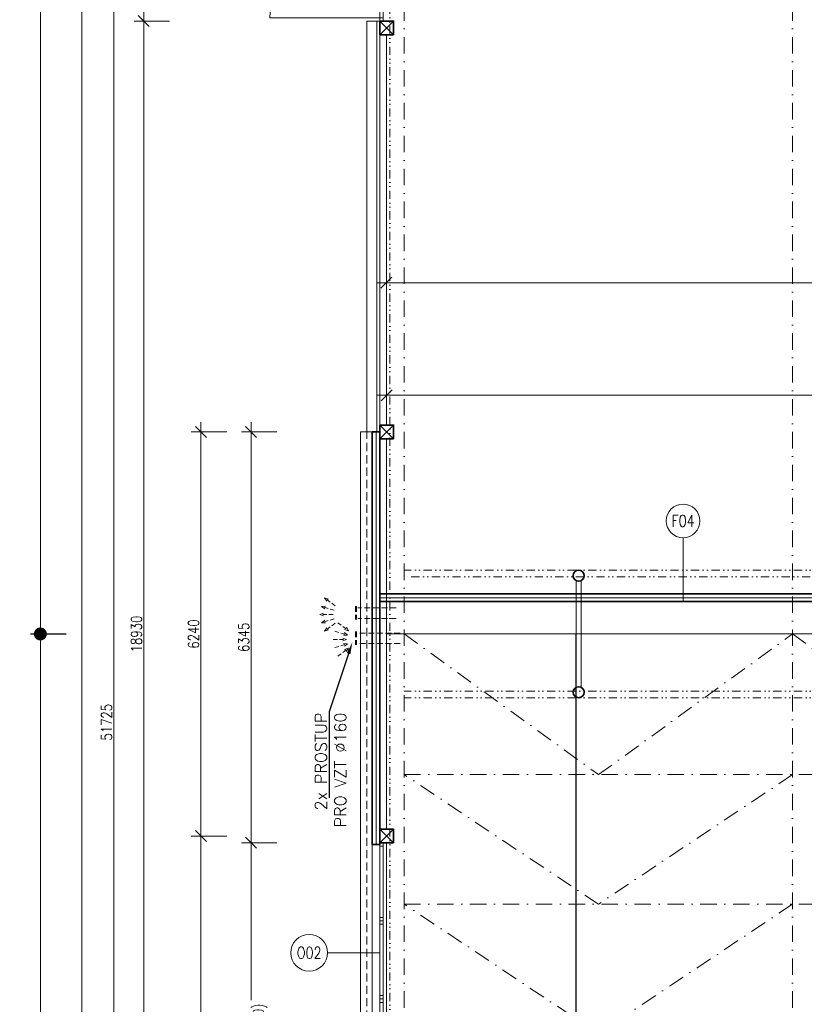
# Model space of a CAD drawing. Header units: millimetres. Extents: x -485339 to 350584, y -1189934 to 0.
# Tile 79 of 178: x -145820 to -133699, y -1023142 to -1007936. Entities that reach past the tile are written whole.
import ezdxf
from ezdxf import colors
from ezdxf.entities.mleader import LeaderData, LeaderLine
from ezdxf.enums import TextEntityAlignment as Align
from ezdxf.math import Vec2, Vec3

# ---------------------------------------------------------------- set-up
doc = ezdxf.new("R2010")
doc.units = ezdxf.units.MM
doc.header["$LTSCALE"] = 10
for name, pattern in [('DASHDOT', [25.4, 12.7, -6.35, 0, -6.35]), ('DASHED', [19.05, 12.7, -6.35]), ('DĚLICÍ2', [15.875, 6.35, -3.175, 0, -3.175, 0, -3.175]), ('ČÁRKOVANÁ', [19.05, 12.7, -6.35]), ('ČÁRKOVANÁ2', [9.525, 6.35, -3.175])]:
    doc.linetypes.add(name, pattern=pattern)
doc.layers.get('Defpoints').update_dxf_attribs({"color": 201})
for name, color, linetype, lineweight in [('1VZT', 150, 'DASHED', 18), ('N_kóty', 10, 'Continuous', 18), ('N_okna', 10, 'Continuous', 18), ('N_popis', 10, 'Continuous', 18), ('N_popis_otvory', 10, 'Continuous', 18), ('N_čáry_dělící stěna', 212, 'ČÁRKOVANÁ', 35), ('N_čáry_obv.plášt', 212, 'Continuous', 18), ('N_čáry_obv.plášt_obrys', 212, 'Continuous', 35), ('N_čáry_plné', 10, 'Continuous', 18), ('St__otvory_dveře', 40, 'Continuous', 18), ('St_kóty', 132, 'Continuous', 18), ('St_lehký obvodový plášť', 152, 'Continuous', 18), ('St_sloupy_konstrukce haly', 5, 'Continuous', 35), ('St_sloupy_opláštění_půdorys', 25, 'Continuous', 35), ('St_čáry_nad', 250, 'DĚLICÍ2', 18), ('St_čáry_osy', 250, 'DASHDOT', 18), ('St_čáry_plné', 250, 'Continuous', 18), ('St_čáry_pod', 250, 'ČÁRKOVANÁ2', 18)]:
    doc.layers.add(name, color=color, linetype=linetype, lineweight=lineweight)
doc.layers.add('_HROMOSVOD', color=251, linetype='Continuous')
doc.layers.add('St_plocha_místn', color=140, linetype='Continuous', lineweight=18, plot=False)
doc.styles.get("Standard").update_dxf_attribs({"font": 'simplex.shx', "width": 0.8})
doc.linetypes.add('ZIGZAG', pattern='A,0.00254,-5.08,[131,ltypeshp.shx,S=5.08,R=0,X=-5.08,Y=0],-10.16,[131,ltypeshp.shx,S=5.08,R=180,X=5.08,Y=0],-5.08', length=20.32254)
doc.dimstyles.new('stavebníM100', dxfattribs={"dimtxt": 165, "dimasz": 170, "dimexe": 150, "dimexo": 100, "dimgap": 30, "dimtad": 1, "dimdec": 0, "dimtxsty": 'Standard', "dimblk": 'OBLIQUE', "dimcen": -2.5, "dimdle": 150, "dimclrd": 256, "dimclre": 256, "dimclrt": 256, "dimadec": 4, "dimazin": 0, "dimtfac": 1, "dimtdec": 0, "dimtmove": 2, "dimatfit": 3, "dimldrblk": 'OBLIQUE', "dimfxl": 400, "dimfxlon": 1, "dimlwd": -1, "dimlwe": -1, "dimarcsym": 0})
doc.dimstyles.new('stavebníM100_modul', dxfattribs={"dimtxt": 250, "dimasz": 200, "dimexe": 150, "dimexo": 100, "dimgap": 30, "dimtad": 1, "dimdec": 0, "dimtxsty": 'Standard', "dimblk": 'DOT', "dimcen": -2.5, "dimdle": 150, "dimclrd": 256, "dimclre": 256, "dimclrt": 256, "dimadec": 4, "dimazin": 0, "dimtfac": 1, "dimtdec": 0, "dimtmove": 2, "dimatfit": 3, "dimldrblk": 'OBLIQUE', "dimfxl": 400, "dimfxlon": 1, "dimlwd": -1, "dimlwe": -1, "dimarcsym": 0})

# ---------------------------------------------------------------- blocks, each defined once
blk = doc.blocks.new('G$C0F2906C7')
at = {"layer": 'St_sloupy_opláštění_půdorys', "ltscale": 2}
blk.add_lwpolyline([(-105, -105), (105, -105), (105, 105), (-105, 105)], close=True, dxfattribs=at)
for points in [[(-105, 105), (105, -105)], [(105, 105), (-105, -105)]]:
    blk.add_lwpolyline(points, dxfattribs=at)
blk = doc.blocks.new('G$CD8A98CDB')
at = {"layer": 'St_sloupy_konstrukce haly', "color": 250, "lineweight": 18, "ltscale": 2}
for points in [[(-825, 0), (825, 0)], [(-825, -80), (825, -80)]]:
    blk.add_lwpolyline(points, dxfattribs=at)
at = {"layer": 'St_sloupy_konstrukce haly', "ltscale": 2}
for centre in [(-900, -40), (900, -40)]:
    blk.add_circle(centre, 85, dxfattribs=at)
blk = doc.blocks.new('*U5507')
at = {"layer": 'St_čáry_osy', "ltscale": 2}
blk.add_lwpolyline([(3000, 1000), (0, -1000), (-3000, 1000)], dxfattribs=at)
blk = doc.blocks.new('*U5506')
at = {"layer": 'Defpoints', "ltscale": 2}
for p in [(0, 0), (0, -2000), (0, -4000), (0, -6000), (0, -8000)]:
    blk.add_blockref('*U5507', p, dxfattribs=at)
blk = doc.blocks.new('G$CDBD9C03B')
at = {"layer": 'St__otvory_dveře', "ltscale": 2}
for points in [[(-50, 0), (-50, -50), (0, -50), (0, 0)], [(-50, -3450), (-50, -3500), (0, -3500), (0, -3450)]]:
    blk.add_lwpolyline(points, close=True, dxfattribs=at)
for points in [[(-50, -50), (-1750, -50)], [(-50, -3450), (-1750, -3450)]]:
    blk.add_lwpolyline(points, dxfattribs=at)
at = {"layer": 'St__otvory_dveře', "linetype": 'DĚLICÍ2', "ltscale": 2}
for points in [[(-50, -3450), (-50, -50)], [(0, -3450), (0, -50)]]:
    blk.add_lwpolyline(points, dxfattribs=at)
at = {"layer": 'St__otvory_dveře'}
for centre, start, end in [((-50, -50), 180, 270), ((-50, -3450), 90, 180)]:
    blk.add_arc(centre, 1700, start, end, dxfattribs=at)
blk = doc.blocks.new('_OBLIQUE')
at = {"color": 0, "linetype": 'ByBlock'}
blk.add_line((-0.5, -0.5), (0.5, 0.5), dxfattribs=at)
blk = doc.blocks.new('*D5743')
at = {"layer": 'Defpoints', "color": 0}
for p in [(-143904, -1007958), (-141324, -1007958), (-141324, -1026888)]:
    blk.add_point(p, dxfattribs=at)
at = {"layer": 'St_kóty'}
for p, q in [((-143904, -1027038), (-143904, -1007808)), ((-143504, -1007958), (-144054, -1007958)), ((-143504, -1026888), (-144054, -1026888))]:
    blk.add_line(p, q, dxfattribs=at)
at = {"layer": 'St_kóty', "linetype": 'ByBlock', "xscale": 170, "yscale": 170, "zscale": 170}
for p, rotation in [((-143904, -1007958), 90), ((-143904, -1026888), 270)]:
    blk.add_blockref('_OBLIQUE', p, dxfattribs=dict(at, rotation=rotation))
at = {"layer": 'St_kóty', "insert": (-144016, -1017423), "char_height": 165, "attachment_point": 5, "rotation": 90}
blk.add_mtext('18930', dxfattribs=at)
blk = doc.blocks.new('*D5744')
at = {"layer": 'Defpoints', "color": 0}
for p in [(-143904, -1004458), (-141299, -1004458), (-141324, -1007958)]:
    blk.add_point(p, dxfattribs=at)
at = {"layer": 'St_kóty'}
for p, q in [((-143904, -1004308), (-143904, -1005945)), ((-143504, -1004458), (-144054, -1004458)), ((-143904, -1008108), (-143904, -1006470)), ((-143504, -1007958), (-144054, -1007958))]:
    blk.add_line(p, q, dxfattribs=at)
at = {"layer": 'St_kóty', "linetype": 'ByBlock', "xscale": 170, "yscale": 170, "zscale": 170}
for p, rotation in [((-143904, -1004458), 90), ((-143904, -1007958), 270)]:
    blk.add_blockref('_OBLIQUE', p, dxfattribs=dict(at, rotation=rotation))
at = {"layer": 'St_kóty', "insert": (-143904, -1006208), "char_height": 165, "attachment_point": 5, "rotation": 90}
blk.add_mtext('3500\\P2500', dxfattribs=at)
blk = doc.blocks.new('*D5747')
at = {"layer": 'Defpoints', "color": 0}
for p in [(-141524, -992923), (-144364, -1044648), (-141624, -1044648)]:
    blk.add_point(p, dxfattribs=at)
at = {"layer": 'St_kóty'}
for p, q in [((-144364, -992773), (-144364, -1044798)), ((-143964, -992923), (-144514, -992923)), ((-143964, -1044648), (-144514, -1044648))]:
    blk.add_line(p, q, dxfattribs=at)
at = {"layer": 'St_kóty', "linetype": 'ByBlock', "xscale": 170, "yscale": 170, "zscale": 170}
for p, rotation in [((-144364, -992923), 90), ((-144364, -1044648), 270)]:
    blk.add_blockref('_OBLIQUE', p, dxfattribs=dict(at, rotation=rotation))
at = {"layer": 'St_kóty', "insert": (-144477, -1018785), "char_height": 165, "attachment_point": 5, "rotation": 90}
blk.add_mtext('51725', dxfattribs=at)
blk = doc.blocks.new('*D5749')
at = {"layer": 'Defpoints', "color": 0}
for p in [(-144860, -992923), (-141524, -992923), (-141624, -1060078)]:
    blk.add_point(p, dxfattribs=at)
at = {"layer": 'St_kóty'}
for p, q in [((-144860, -1060228), (-144860, -992773)), ((-144460, -992923), (-145010, -992923)), ((-144460, -1060078), (-145010, -1060078))]:
    blk.add_line(p, q, dxfattribs=at)
at = {"layer": 'St_kóty', "linetype": 'ByBlock', "xscale": 170, "yscale": 170, "zscale": 170}
for p, rotation in [((-144860, -992923), 90), ((-144860, -1060078), 270)]:
    blk.add_blockref('_OBLIQUE', p, dxfattribs=dict(at, rotation=rotation))
at = {"layer": 'St_kóty', "insert": (-144973, -1026500), "char_height": 165, "attachment_point": 5, "rotation": 90}
blk.add_mtext('67155', dxfattribs=at)
blk = doc.blocks.new('_Dot')
at = {"color": 0, "linetype": 'ByBlock', "lineweight": -2}
blk.add_line((-0.5, 0), (-1, 0), dxfattribs=at)
at = {"color": 0, "linetype": 'ByBlock', "const_width": 0.5}
blk.add_lwpolyline([(-0.25, 0, 1), (0.25, 0, 1)], format="xyb", close=True, dxfattribs=at)
blk = doc.blocks.new('*D5750')
at = {"layer": 'Defpoints', "color": 0}
for p in [(-145501, -992773), (-138217, -992773), (-138214, -1017423)]:
    blk.add_point(p, dxfattribs=at)
at = {"layer": 'St_kóty'}
for p, q in [((-145101, -992773), (-145651, -992773)), ((-145501, -1017223), (-145501, -992973)), ((-145101, -1017423), (-145651, -1017423))]:
    blk.add_line(p, q, dxfattribs=at)
at = {"layer": 'St_kóty', "linetype": 'ByBlock', "xscale": 200, "yscale": 200, "zscale": 200}
for p, rotation in [((-145501, -992773), 90), ((-145501, -1017423), 270)]:
    blk.add_blockref('_Dot', p, dxfattribs=dict(at, rotation=rotation))
at = {"layer": 'St_kóty', "insert": (-145656, -1005098), "char_height": 250, "attachment_point": 5, "rotation": 90}
blk.add_mtext('24650', dxfattribs=at)
blk = doc.blocks.new('*D5751')
at = {"layer": 'Defpoints', "color": 0}
for p in [(-138294, -1017422), (-145501, -1041768), (-138294, -1041768)]:
    blk.add_point(p, dxfattribs=at)
at = {"layer": 'St_kóty'}
for p, q in [((-145101, -1017422), (-145651, -1017422)), ((-145501, -1017622), (-145501, -1041568)), ((-145101, -1041768), (-145651, -1041768))]:
    blk.add_line(p, q, dxfattribs=at)
at = {"layer": 'St_kóty', "linetype": 'ByBlock', "xscale": 200, "yscale": 200, "zscale": 200}
for p, rotation in [((-145501, -1017422), 90), ((-145501, -1041768), 270)]:
    blk.add_blockref('_Dot', p, dxfattribs=dict(at, rotation=rotation))
at = {"layer": 'St_kóty', "insert": (-145656, -1029595), "char_height": 250, "attachment_point": 5, "rotation": 90}
blk.add_mtext('24345', dxfattribs=at)
blk = doc.blocks.new('*D5845')
at = {"layer": 'Defpoints', "color": 0}
for p in [(-122965, -1011997), (-122965, -1013105), (-140155, -1015285)]:
    blk.add_point(p, dxfattribs=at)
at = {"layer": 'St_kóty'}
for p, q in [((-140155, -1012397), (-140155, -1011847)), ((-122965, -1012397), (-122965, -1011847)), ((-140305, -1011997), (-122815, -1011997))]:
    blk.add_line(p, q, dxfattribs=at)
at = {"layer": 'St_kóty', "linetype": 'ByBlock', "xscale": 170, "yscale": 170, "zscale": 170, "rotation": 180}
blk.add_blockref('_OBLIQUE', (-140155, -1011997), dxfattribs=at)
at = {"layer": 'St_kóty', "linetype": 'ByBlock', "xscale": 170, "yscale": 170, "zscale": 170}
blk.add_blockref('_OBLIQUE', (-122965, -1011997), dxfattribs=at)
at = {"layer": 'St_kóty', "insert": (-131560, -1011884), "char_height": 165, "attachment_point": 5}
blk.add_mtext('17190', dxfattribs=at)
blk = doc.blocks.new('*D6661')
at = {"layer": 'Defpoints', "color": 0}
for p in [(-143020, -1020543), (-141219, -1020543), (-141219, -1026783)]:
    blk.add_point(p, dxfattribs=at)
at = {"layer": 'St_kóty'}
for p, q in [((-143020, -1026933), (-143020, -1020393)), ((-142620, -1020543), (-143170, -1020543)), ((-142620, -1026783), (-143170, -1026783))]:
    blk.add_line(p, q, dxfattribs=at)
at = {"layer": 'St_kóty', "linetype": 'ByBlock', "xscale": 170, "yscale": 170, "zscale": 170}
for p, rotation in [((-143020, -1020543), 90), ((-143020, -1026783), 270)]:
    blk.add_blockref('_OBLIQUE', p, dxfattribs=dict(at, rotation=rotation))
at = {"layer": 'St_kóty', "insert": (-143133, -1023663), "char_height": 165, "attachment_point": 5, "rotation": 90}
blk.add_mtext('6240', dxfattribs=at)
blk = doc.blocks.new('*D6662')
at = {"layer": 'Defpoints', "color": 0}
for p in [(-143020, -1014303), (-141219, -1014303), (-141219, -1020543)]:
    blk.add_point(p, dxfattribs=at)
at = {"layer": 'St_kóty'}
for p, q in [((-143020, -1020693), (-143020, -1014153)), ((-142620, -1014303), (-143170, -1014303)), ((-142620, -1020543), (-143170, -1020543))]:
    blk.add_line(p, q, dxfattribs=at)
at = {"layer": 'St_kóty', "linetype": 'ByBlock', "xscale": 170, "yscale": 170, "zscale": 170}
for p, rotation in [((-143020, -1014303), 90), ((-143020, -1020543), 270)]:
    blk.add_blockref('_OBLIQUE', p, dxfattribs=dict(at, rotation=rotation))
at = {"layer": 'St_kóty', "insert": (-143133, -1017423), "char_height": 165, "attachment_point": 5, "rotation": 90}
blk.add_mtext('6240', dxfattribs=at)
blk = doc.blocks.new('G$CA450B66E')
at = {"layer": 'N_okna'}
for p, q in [((0, 0), (0, 50)), ((0, 50), (0, 0)), ((0, 50), (52, 50)), ((1206, 50), (0, 50)), ((52, 0), (0, 0)), ((0, 0), (1206, 0)), ((52, 50), (52, 0)), ((1154, 50), (1154, 0)), ((1206, 50), (1154, 50)), ((1154, 0), (1206, 0)), ((1206, 0), (1206, 50)), ((1206, 0), (1206, 50)), ((1206, 50), (1206, 0)), ((1206, 0), (1206, 50)), ((1206, 0), (1206, 50)), ((1206, 50), (1206, 0)), ((1206, 50), (1206, 50)), ((1206, 50), (1258, 50)), ((2412, 50), (1206, 50)), ((1206, 0), (1206, 0)), ((1258, 0), (1206, 0)), ((1206, 0), (2412, 0)), ((1258, 50), (1258, 0)), ((2360, 50), (2360, 0)), ((2412, 50), (2360, 50)), ((2360, 0), (2412, 0)), ((2412, 0), (2412, 50)), ((2412, 0), (2412, 50)), ((2412, 50), (2412, 0)), ((2412, 0), (2412, 50)), ((2412, 0), (2412, 50)), ((2412, 50), (2412, 0)), ((2412, 50), (2412, 50)), ((2412, 50), (2464, 50)), ((3618, 50), (2412, 50)), ((2412, 0), (2412, 0)), ((2464, 0), (2412, 0)), ((2412, 0), (3618, 0)), ((2464, 50), (2464, 0)), ((3566, 50), (3566, 0)), ((3618, 50), (3566, 50)), ((3566, 0), (3618, 0)), ((3618, 0), (3618, 50)), ((3618, 0), (3618, 50)), ((3618, 50), (3618, 0)), ((3618, 0), (3618, 50)), ((3618, 0), (3618, 50)), ((3618, 50), (3618, 0)), ((3618, 50), (3618, 50)), ((3618, 50), (3670, 50)), ((4824, 50), (3618, 50)), ((3618, 0), (3618, 0)), ((3670, 0), (3618, 0)), ((3618, 0), (4824, 0)), ((3670, 50), (3670, 0)), ((4772, 50), (4772, 0)), ((4824, 50), (4772, 50)), ((4772, 0), (4824, 0)), ((4824, 0), (4824, 50)), ((4824, 0), (4824, 50)), ((4824, 50), (4824, 0)), ((4824, 0), (4824, 50)), ((4824, 0), (4824, 50)), ((4824, 50), (4824, 0)), ((4824, 50), (4824, 50)), ((4824, 50), (4876, 50)), ((6030, 50), (4824, 50)), ((4824, 0), (4824, 0)), ((4876, 0), (4824, 0)), ((4824, 0), (6030, 0)), ((4876, 50), (4876, 0)), ((5978, 50), (5978, 0)), ((6030, 50), (5978, 50)), ((5978, 0), (6030, 0)), ((6030, 0), (6030, 50)), ((6030, 0), (6030, 50))]:
    blk.add_line(p, q, dxfattribs=at)
blk.add_lwpolyline([(0, 0), (6030, 0), (6030, 50), (0, 50)], close=True, dxfattribs=at)
blk = doc.blocks.new('*D6965')
at = {"layer": 'Defpoints', "color": 0}
for p in [(-142246, -1020648), (-141091, -1020648), (-141091, -1026678)]:
    blk.add_point(p, dxfattribs=at)
at = {"layer": 'N_kóty'}
for p, q in [((-142246, -1020498), (-142246, -1023076)), ((-141846, -1020648), (-142396, -1020648)), ((-142246, -1026828), (-142246, -1024249)), ((-141846, -1026678), (-142396, -1026678))]:
    blk.add_line(p, q, dxfattribs=at)
at = {"layer": 'N_kóty', "linetype": 'ByBlock', "xscale": 170, "yscale": 170, "zscale": 170}
for p, rotation in [((-142246, -1020648), 90), ((-142246, -1026678), 270)]:
    blk.add_blockref('_OBLIQUE', p, dxfattribs=dict(at, rotation=rotation))
at = {"layer": 'N_kóty', "insert": (-142246, -1023663), "char_height": 165, "attachment_point": 5, "rotation": 90}
blk.add_mtext('6030\\P2000(1440)', dxfattribs=at)
blk = doc.blocks.new('*D6966')
at = {"layer": 'Defpoints', "color": 0}
for p in [(-142246, -1014303), (-141091, -1014303), (-141091, -1020648)]:
    blk.add_point(p, dxfattribs=at)
at = {"layer": 'N_kóty'}
for p, q in [((-142246, -1020798), (-142246, -1014153)), ((-141846, -1014303), (-142396, -1014303)), ((-141846, -1020648), (-142396, -1020648))]:
    blk.add_line(p, q, dxfattribs=at)
at = {"layer": 'N_kóty', "linetype": 'ByBlock', "xscale": 170, "yscale": 170, "zscale": 170}
for p, rotation in [((-142246, -1014303), 90), ((-142246, -1020648), 270)]:
    blk.add_blockref('_OBLIQUE', p, dxfattribs=dict(at, rotation=rotation))
at = {"layer": 'N_kóty', "insert": (-142358, -1017475), "char_height": 165, "attachment_point": 5, "rotation": 90}
blk.add_mtext('6345', dxfattribs=at)
blk = doc.blocks.new('*D7332')
at = {"layer": 'Defpoints', "color": 0}
for p in [(-125268, -1013735), (-140153, -1016803), (-125268, -1016803)]:
    blk.add_point(p, dxfattribs=at)
at = {"layer": 'N_kóty'}
for p, q in [((-140153, -1014135), (-140153, -1013585)), ((-125268, -1014135), (-125268, -1013585)), ((-140303, -1013735), (-125118, -1013735))]:
    blk.add_line(p, q, dxfattribs=at)
at = {"layer": 'N_kóty', "linetype": 'ByBlock', "xscale": 170, "yscale": 170, "zscale": 170, "rotation": 180}
blk.add_blockref('_OBLIQUE', (-140153, -1013735), dxfattribs=at)
at = {"layer": 'N_kóty', "linetype": 'ByBlock', "xscale": 170, "yscale": 170, "zscale": 170}
blk.add_blockref('_OBLIQUE', (-125268, -1013735), dxfattribs=at)
at = {"layer": 'N_kóty', "insert": (-132711, -1013622), "char_height": 165, "attachment_point": 5}
blk.add_mtext('14885', dxfattribs=at)
blk = doc.blocks.new('rhbfdgb')
at = {"layer": '1VZT', "ltscale": 0.5}
for p, q in [((-359271, 269163), (-359108, 269286)), ((-359257, 269095), (-359061, 269154)), ((-359108, 269286), (-359171, 269266)), ((-359108, 269286), (-359144, 269231)), ((-359061, 269154), (-359127, 269157)), ((-359061, 269154), (-359114, 269114)), ((-359241, 269028), (-359035, 269028)), ((-359035, 269028), (-359098, 269050)), ((-359035, 269028), (-359098, 269005)), ((-359271, 268893), (-359108, 268770)), ((-359257, 268961), (-359061, 268902)), ((-359061, 268902), (-359127, 268899)), ((-359061, 268902), (-359114, 268942)), ((-359108, 268770), (-359171, 268790)), ((-359108, 268770), (-359144, 268825))]:
    blk.add_line(p, q, dxfattribs=at)
blk = doc.blocks.new('fvdfv')
at = {"layer": '1VZT', "ltscale": 0.5}
for p, q in [((-210348, 270616), (-210184, 270492)), ((-210184, 270492), (-210220, 270547)), ((-210395, 270483), (-210198, 270424)), ((-210215, 270358), (-210277, 270380)), ((-210198, 270424), (-210264, 270421)), ((-210198, 270424), (-210251, 270463)), ((-210184, 270492), (-210247, 270512)), ((-210420, 270358), (-210215, 270358)), ((-210395, 270232), (-210198, 270290)), ((-210348, 270099), (-210184, 270223)), ((-210215, 270358), (-210277, 270336)), ((-210198, 270290), (-210264, 270294)), ((-210198, 270290), (-210251, 270251)), ((-210184, 270223), (-210247, 270203)), ((-210184, 270223), (-210220, 270167))]:
    blk.add_line(p, q, dxfattribs=at)

msp = doc.modelspace()

# ---------------------------------------------------------------- linework, layer by layer
at = {"layer": '1VZT', "ltscale": 0.7}
for p, q in [((-140634.4, -1016993.8), (-140634.4, -1017200.1)), ((-140615.3, -1016993.8), (-140615.3, -1017200.1)), ((-140006.5, -1017021), (-140594.6, -1017021)), ((-140006.5, -1017181), (-140594.6, -1017181)), ((-140634.4, -1017383.2), (-140634.4, -1017589.5)), ((-140615.3, -1017383.2), (-140615.3, -1017589.5)), ((-139944.7, -1017410.4), (-140594.6, -1017410.4)), ((-139944.7, -1017570.4), (-140594.6, -1017570.4))]:
    msp.add_line(p, q, dxfattribs=at)
at = {"layer": 'Defpoints', "ltscale": 2}
msp.add_lwpolyline([(-137224.9, -1041767.6), (-137224.9, -1017422.6)], dxfattribs=at)
at = {"layer": 'N_popis'}
msp.add_lwpolyline([(-135571.8, -1015936.1), (-135571.8, -1016922.8)], dxfattribs=at)
msp.add_circle((-135571.8, -1015676.2), 259.9, dxfattribs=at)
at = {"layer": 'N_popis_otvory'}
msp.add_lwpolyline([(-141065.4, -1022344.8), (-140254.9, -1022344.8)], dxfattribs=at)
msp.add_circle((-141348.6, -1022346.1), 283.2, dxfattribs=at)
at = {"layer": 'N_čáry_dělící stěna', "ltscale": 2}
for points in [[(-140254.9, -1016802.8), (-125269.9, -1016802.8)], [(-140254.9, -1016922.8), (-125389.9, -1016922.8)]]:
    msp.add_lwpolyline(points, dxfattribs=at)
at = {"layer": 'N_čáry_obv.plášt', "linetype": 'ZIGZAG'}
for points in [[(-140314.9, -1020673.7), (-140314.9, -1014302.6)], [(-122964.9, -1017622.9), (-125329.9, -1017622.9), (-125329.9, -1016862.8), (-140254.9, -1016862.7)]]:
    msp.add_lwpolyline(points, dxfattribs=at)
at = {"layer": 'N_čáry_obv.plášt'}
msp.add_lwpolyline([(-140374.9, -1020673.7), (-140374.9, -1026651.7)], dxfattribs=at)
at = {"layer": 'N_čáry_obv.plášt_obrys'}
for points in [[(-140374.9, -1014302.6), (-140254.9, -1014302.6)], [(-140374.9, -1020673.7), (-140374.9, -1014302.6)], [(-140254.9, -1020673.7), (-140254.9, -1014302.6)], [(-122964.9, -1017562.9), (-125269.9, -1017562.9), (-125268.2, -1016802.7), (-140253.2, -1016802.7)], [(-122964.9, -1017682.9), (-125389.9, -1017682.9), (-125388.2, -1016922.7), (-140253.2, -1016922.7)], [(-140254.9, -1020673.7), (-140374.9, -1020673.7)]]:
    msp.add_lwpolyline(points, dxfattribs=at)
at = {"layer": 'N_čáry_plné', "ltscale": 2}
msp.add_lwpolyline([(-140554.9, -1044547.6), (-140554.9, -1014302.6)], dxfattribs=at)
at = {"layer": 'N_čáry_plné'}
msp.add_lwpolyline([(-140554.9, -1014302.6), (-140374.9, -1014302.6)], dxfattribs=at)
at = {"layer": 'St_lehký obvodový plášť'}
for points in [[(-140304.9, -1014302.6), (-140304.9, -1007957.6)], [(-140254.9, -1007957.6), (-140254.9, -1014407.6)]]:
    msp.add_lwpolyline(points, dxfattribs=at)
at = {"layer": 'St_plocha_místn'}
msp.add_lwpolyline([(-43925.2, -992922.8), (-140154.9, -992922.8), (-140154.9, -996437.6), (-140044.9, -996437.6), (-140044.9, -996647.6), (-140154.9, -996647.6), (-140149.9, -1002677.6), (-140044.9, -1002677.6), (-140044.9, -1002887.6), (-140254.9, -1002887.6), (-140254.9, -1007957.6), (-140044.9, -1007957.6), (-140044.9, -1008167.6), (-140154.9, -1008167.6), (-140154.9, -1014197.6), (-140044.9, -1014197.6), (-140044.9, -1014407.6), (-140154.9, -1014407.6), (-140154.5, -1017422.6), (-122964.9, -1017420.4), (-122964.9, -1015231.2), (-101864.9, -1015242.9)], dxfattribs=at)
at = {"layer": 'St_čáry_nad', "ltscale": 2}
for points in [[(-140099.9, -1044697.6), (-140099.9, -992922.8)], [(-43825.2, -1016437.6), (-139879.9, -1016437.6)], [(-46557.7, -1016537.6), (-139879.9, -1016537.6)], [(-43825.2, -1018307.6), (-139879.9, -1018307.6)], [(-43825.2, -1018407.6), (-139879.9, -1018407.6)]]:
    msp.add_lwpolyline(points, dxfattribs=at)
at = {"layer": 'St_čáry_osy', "ltscale": 2}
for points in [[(-139879.9, -1059777.6), (-139879.9, -992785.6)], [(-133879.9, -1059777.6), (-133879.9, -992785.6)], [(-139879.9, -1017422.6), (-43825.2, -1017409.8)], [(-139879.9, -1017422.6), (-136879.9, -1019595.1), (-133879.9, -1017422.6)], [(-133879.9, -1017422.6), (-130884.2, -1019595.1), (-127879.9, -1017422.6)], [(-139879.9, -1019595.1), (-43825.2, -1019582.3)], [(-139879.9, -1021595.1), (-132934.2, -1021595.1)]]:
    msp.add_lwpolyline(points, dxfattribs=at)
at = {"layer": 'St_čáry_plné', "ltscale": 2}
for points in [[(-140454.9, -1007957.6), (-140454.9, -1014302.6)], [(-140154.9, -1008167.6), (-140154.9, -1014197.6)], [(-140154.9, -1014407.6), (-140154.9, -1020437.6)], [(-140154.9, -1020647.6), (-140154.9, -1026677.6)]]:
    msp.add_lwpolyline(points, dxfattribs=at)
at = {"layer": 'St_čáry_plné'}
msp.add_lwpolyline([(-140254.9, -1007957.6), (-140454.9, -1007957.6)], dxfattribs=at)
at = {"layer": 'St_čáry_pod', "ltscale": 2}
msp.add_lwpolyline([(-140454.9, -1030982.6), (-140454.9, -1014302.6)], dxfattribs=at)

# ---------------------------------------------------------------- block references
at = {"layer": '1VZT', "ltscale": 0.1, "xscale": -1, "rotation": 180}
msp.add_blockref('fvdfv', (69444.5, -747149.1), dxfattribs=at)
at = {"layer": '_HROMOSVOD', "rotation": 180}
msp.add_blockref('rhbfdgb', (-500219.6, -748094.3), dxfattribs=at)
at = {"layer": 'N_okna', "xscale": -1, "rotation": 270}
msp.add_blockref('G$CA450B66E', (-140254.9, -1026677.6), dxfattribs=at)
at = {"layer": 'St__otvory_dveře'}
msp.add_blockref('G$CDBD9C03B', (-140204.9, -1004457.6), dxfattribs=at)
at = {"layer": 'St_sloupy_konstrukce haly', "ltscale": 2, "rotation": 90}
msp.add_blockref('G$CD8A98CDB', (-137224.9, -1017422.6), dxfattribs=at)
at = {"layer": 'St_sloupy_opláštění_půdorys', "ltscale": 2, "rotation": 90}
for p in [(-140149.9, -1008062.6), (-140149.9, -1014302.6), (-140149.9, -1020542.6)]:
    msp.add_blockref('G$C0F2906C7', p, dxfattribs=at)
at = {"layer": 'St_čáry_osy', "ltscale": 2}
msp.add_blockref('*U5506', (-136879.9, -1020595.1), dxfattribs=at)

# ---------------------------------------------------------------- texts
at = {"layer": 'N_popis', "width": 0.8}
msp.add_text('F04', height=180, dxfattribs=at).set_placement((-135571.8, -1015676.2), align=Align.MIDDLE_CENTER)
at = {"layer": 'N_popis_otvory', "width": 0.8}
msp.add_text('O02', height=180, dxfattribs=at).set_placement((-141348.6, -1022346.1), align=Align.MIDDLE_CENTER)

# ---------------------------------------------------------------- dimensions: what is measured, and where the dimension line sits
at = {"layer": 'N_kóty'}
dim = msp.add_linear_dim(base=(-125268.2, -1013735), p1=(-140153.2, -1016802.7), p2=(-125268.2, -1016802.7), dimstyle='stavebníM100', dxfattribs=at)
dim.commit()
dim.dimension.update_dxf_attribs({"geometry": '*D7332', "text_midpoint": (-132710.7, -1013622.5)})
dim = msp.add_linear_dim(base=(-142245.6, -1014302.6), p1=(-141091.2, -1020647.6), p2=(-141091.2, -1014302.6), angle=90, dimstyle='stavebníM100', dxfattribs=at)
dim.commit()
dim.dimension.update_dxf_attribs({"geometry": '*D6966', "text_midpoint": (-142358.1, -1017475.1)})
dim = msp.add_linear_dim(base=(-142245.6, -1020647.6), p1=(-141091.2, -1026677.6), p2=(-141091.2, -1020647.6), angle=90, text='<>\\P2000(1440)', dimstyle='stavebníM100', override={"dimtxsty": 'Standard'}, dxfattribs=at)
dim.commit()
dim.dimension.update_dxf_attribs({"geometry": '*D6965', "text_midpoint": (-142245.6, -1023662.6), "dimtype": 160})
at = {"layer": 'St_kóty'}
for base, p1, p2, dimstyle, picture, middle in [((-145501.1214, -992773.062), (-138214.0687, -1017422.6267), (-138216.926, -992773.062), 'stavebníM100_modul', '*D5750', (-145656.1214, -1005097.8444)), ((-144364.1, -1044647.6), (-141524.1, -992922.8), (-141624.1, -1044647.6), 'stavebníM100', '*D5747', (-144476.6, -1018785.2)), ((-143903.9, -1007957.6), (-141324.1, -1026887.6), (-141324.1, -1007957.6), 'stavebníM100', '*D5743', (-144016.4, -1017422.6)), ((-145501.1, -1041767.6), (-138294.1, -1017422.3), (-138294.1, -1041767.6), 'stavebníM100_modul', '*D5751', (-145656.1, -1029594.9))]:
    dim = msp.add_linear_dim(base=base, p1=p1, p2=p2, angle=90, dimstyle=dimstyle, dxfattribs=at)
    dim.commit()
    dim.dimension.update_dxf_attribs({"geometry": picture, "text_midpoint": middle})
for base, p1, p2, picture, middle in [((-144860.3, -992922.8), (-141624.1, -1060077.6), (-141524.1, -992922.8), '*D5749', (-144972.8, -1026500.2)), ((-143020, -1014302.6), (-141219.1, -1020542.6), (-141219.1, -1014302.6), '*D6662', (-143132.5, -1017422.6)), ((-143020, -1020542.6), (-141219.1, -1026782.6), (-141219.1, -1020542.6), '*D6661', (-143132.5, -1023662.6))]:
    dim = msp.add_linear_dim(base=base, p1=p1, p2=p2, angle=90, dimstyle='stavebníM100', override={"dimtxsty": 'Standard', "dimldrblk": 'OBLIQUE'}, dxfattribs=at)
    dim.commit()
    dim.dimension.update_dxf_attribs({"geometry": picture, "text_midpoint": middle})
dim = msp.add_linear_dim(base=(-143903.9, -1004457.6), p1=(-141324.1, -1007957.6), p2=(-141299.1, -1004457.6), angle=90, text='<>\\P2500', dimstyle='stavebníM100', override={"dimtxsty": 'Standard'}, dxfattribs=at)
dim.commit()
dim.dimension.update_dxf_attribs({"geometry": '*D5744', "text_midpoint": (-143903.9, -1006207.6), "dimtype": 160})
dim = msp.add_linear_dim(base=(-122964.9, -1011997), p1=(-140154.9, -1015284.7), p2=(-122964.9, -1013105), dimstyle='stavebníM100', dxfattribs=at)
dim.commit()
dim.dimension.update_dxf_attribs({"geometry": '*D5845', "text_midpoint": (-131559.9, -1011884.5)})

# ---------------------------------------------------------------- leaders
at = {"layer": 'N_popis'}
ml = msp.add_multileader_mtext('Standard', dxfattribs=at)
ml.set_content('{\\W1;\\A1;\\H1.00002x;\\C256;2x PROSTUP \\PPRO VZT %%C160}')
ml.set_leader_properties()
ml.build(insert=Vec2(0, 0))
ml.multileader.update_dxf_attribs({"text_left_attachment_type": 6, "text_right_attachment_type": 6, "arrow_head_size": 180})
ctx = ml.context
ctx.base_point, ctx.char_height, ctx.arrow_head_size, ctx.plane_origin, ctx.plane_x_axis, ctx.plane_y_axis = Vec3(-141041.3, -1020601.3), 180, 180, Vec3(-141978.2, -1017848.1), Vec3(0, 1), Vec3(-1, 0)
ctx.left_attachment, ctx.right_attachment, ctx.text_align_type = 6, 6, 2
notes = []
notes.append((ctx, [(0, (1, 1, 0), (-141041.3, -1018626.4), (0, -1), 8, [(0, [(-140682.6, -1017556.8)], 0, [])])]))
ctx.mtext.insert, ctx.mtext.text_direction, ctx.mtext.rotation, ctx.mtext.alignment, ctx.mtext.flow_direction = Vec3(-141257.3, -1018636.4), Vec3(0, 1), 1.5707963, 3, 5
for ctx, leaders in notes:
    for number, flags, end, landing, length, lines in leaders:
        leader = LeaderData()
        leader.index, (leader.has_last_leader_line, leader.has_dogleg_vector, leader.attachment_direction) = number, flags
        leader.last_leader_point, leader.dogleg_vector, leader.dogleg_length = Vec3(end), Vec3(landing), length
        for number, points, colour, breaks in lines:
            line = LeaderLine()
            line.index, line.vertices, line.color, line.breaks = number, Vec3.list(points), colors.encode_raw_color(colour), breaks
            leader.lines.append(line)
        ctx.leaders.append(leader)

doc.saveas('drawing.dxf')
